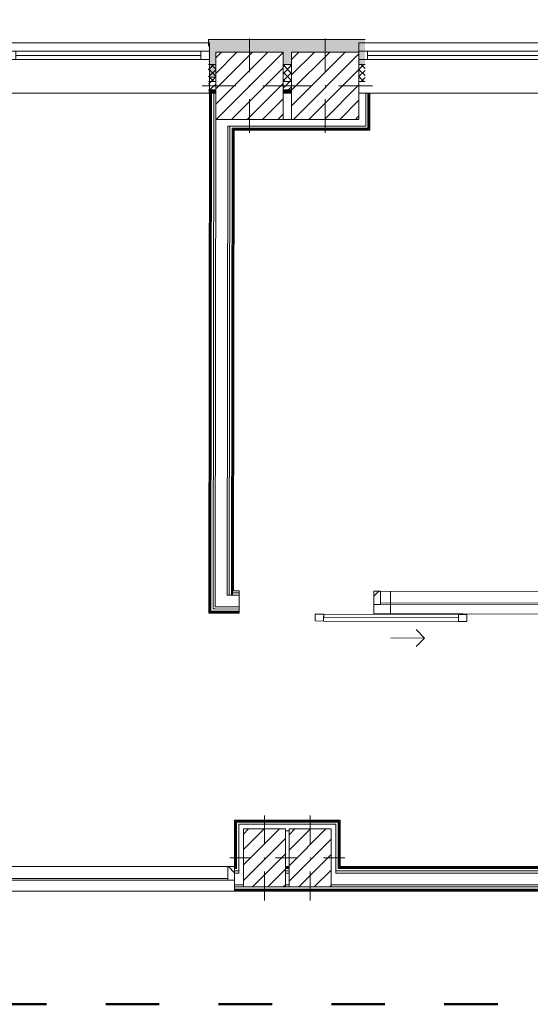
# Model space of a CAD drawing. Header units: millimetres. Extents: x -30280 to 19093, y -17757 to 4746.
# Tile 9 of 33: x -14213 to -11180, y -17757 to -11902. Entities that reach past the tile are written whole.
import ezdxf

# ---------------------------------------------------------------- set-up
doc = ezdxf.new("R2010")
doc.units = ezdxf.units.MM
doc.header["$MEASUREMENT"] = 0
doc.linetypes.add('Punto & Rayas', pattern=[670.277762, 317.5, -176.388889, 0, -176.388874])
doc.linetypes.add('Wipeout_Contour', pattern=[1000, 0, -1000])
for name, color, linetype, lineweight, true_color in [('01_2D_Ambit_Pluma_Nº__242', 7, 'Continuous', 50, 0xfb0013), ('12_FAÇ_Façana_Pluma_Nº__102', 7, 'Continuous', 5, 0xcccccc), ('12_FAÇ_Façana_Pluma_Nº__174', 7, 'Continuous', 13, 0xe4ad2c), ('12_FAÇ_Façana_Pluma_Nº__176', 7, 'Continuous', 15, 0x93a0c6), ('Nuevo_08_E_Envans secs_Pluma_Nº__78', 7, 'Continuous', 5, 0x00bb5e), ('Nuevo_Puertas Archicad_Pluma_Nº__3', 7, 'Continuous', 5, 0xa4a4a4)]:
    doc.layers.add(name, color=color, linetype=linetype, lineweight=lineweight, true_color=true_color)
for name, color, linetype in [('10_ESTR_Pilars', 7, 'Continuous'), ('12_FAÇ_Façana', 7, 'Continuous'), ('Nuevo_08_E_Envans secs', 7, 'Continuous'), ('Nuevo_Puertas Archicad', 7, 'Continuous'), ('Nuevo_Ventanas Archicad', 7, 'Continuous'), ('Ventanas Archicad', 7, 'Continuous')]:
    doc.layers.add(name, color=color, linetype=linetype)
for name, color, linetype, lineweight in [('10_ESTR_Pilars_Pluma_Nº__20', 1, 'Continuous', 5), ('10_ESTR_Pilars_Pluma_Nº__28', 7, 'Continuous', 20), ('10_ESTR_Pilars_Pluma_Nº__42', 8, 'Continuous', 25), ('12_FAÇ_Façana_Pluma_Nº__1', 7, 'Continuous', 5), ('12_FAÇ_Façana_Pluma_Nº__2', 8, 'Continuous', 5), ('12_FAÇ_Façana_Pluma_Nº__7', 7, 'Continuous', 5), ('Nuevo_08_E_Envans secs_Pluma_Nº__25', 5, 'Continuous', 5), ('Nuevo_Puertas Archicad_Pluma_Nº__1', 7, 'Continuous', 5), ('Nuevo_Ventanas Archicad_Pluma_Nº__1', 7, 'Continuous', 5), ('Ventanas Archicad_Pluma_Nº__1', 7, 'Continuous', 5), ('Ventanas Archicad_Pluma_Nº__7', 7, 'Continuous', 5)]:
    doc.layers.add(name, color=color, linetype=linetype, lineweight=lineweight)
pattern_1 = [(45, (0, 0), (-21.213203, 21.213203), [])]
pattern_2 = [(45, (0, 0), (-21.213203, 21.213203), []), (135, (0, 0), (21.213203, 21.213203), [])]
pattern_3 = [(0, (0, 0), (0, 75), [0, -75])]
pattern_4 = [(45, (0, 0), (-159.1, 159.1), []), (45, (-53.03, 53.03), (-159.1, 159.1), [])]
pattern_5 = [(0, (0, 0), (0, 779.4), [48.75, -401.25]), (0, (225, 389.7), (0, 779.4), [48.75, -401.25]), (60, (0, 0), (-675, 389.7), [48.75, -401.25]), (60, (450, 0), (-675, 389.7), [48.75, -401.25]), (120, (48.75, 0), (675, 389.7), [48.75, -401.25]), (120, (498.75, 0), (675, 389.7), [48.75, -401.25]), (0, (0, 75), (0, 150), [0, -150, 0, -225]), (45, (75, 75), (-106.066, 106.066), [0, -112.5, 0, -187.5])]
pattern_6 = [(45, (0, 0), (-45.96194, 45.96194), [])]

# ---------------------------------------------------------------- blocks, each defined once
blk = doc.blocks.new('Muro_24_1', base_point=(-12161.1, -12339))
at = {"layer": '12_FAÇ_Façana_Pluma_Nº__102', "linetype": 'Continuous', "lineweight": 0, "true_color": 0xe5e5e5}
blk.add_hatch(color=254, dxfattribs=at).paths.add_polyline_path([(-12161.1, -12019), (-13091.1, -12019), (-13091.1, -12169), (-13048.4, -12169), (-13048.4, -12094.6), (-12648.4, -12094.6), (-12648.4, -12169), (-12597.4, -12169), (-12597.4, -12094.6), (-12197.4, -12094.6), (-12197.4, -12169), (-12161.1, -12169)])
at = {"layer": '12_FAÇ_Façana_Pluma_Nº__174', "linetype": 'Continuous', "lineweight": 13, "true_color": 0xe4ad2c}
h = blk.add_hatch(dxfattribs=at)
h.set_pattern_fill('SATE_Aislamiento_0001', color=42, style=0, pattern_type=2)
h.set_pattern_definition(pattern_2)
h.paths.add_polyline_path([(-13091.1, -12269), (-13048.4, -12269), (-13048.4, -12169), (-13091.1, -12169)])
h = blk.add_hatch(dxfattribs=at)
h.set_pattern_fill('SATE_Aislamiento_0001', color=42, style=0, pattern_type=2)
h.set_pattern_definition(pattern_2)
h.paths.add_polyline_path([(-12648.4, -12269), (-12597.4, -12269), (-12597.4, -12169), (-12648.4, -12169)])
h = blk.add_hatch(dxfattribs=at)
h.set_pattern_fill('SATE_Aislamiento_0001', color=42, style=0, pattern_type=2)
h.set_pattern_definition(pattern_2)
h.paths.add_polyline_path([(-12197.4, -12269), (-12161.1, -12269), (-12161.1, -12169), (-12197.4, -12169)])
at = {"layer": '12_FAÇ_Façana_Pluma_Nº__176', "linetype": 'Continuous', "lineweight": 0, "true_color": 0x495063}
for points in [[(-13091.1, -12319), (-13091.1, -12339), (-13048.4, -12339), (-13048.4, -12319)], [(-12597.4, -12319), (-12648.4, -12319), (-12648.4, -12339), (-12597.4, -12339)]]:
    blk.add_hatch(color=251, dxfattribs=at).paths.add_polyline_path(points)
at = {"layer": '12_FAÇ_Façana_Pluma_Nº__2', "linetype": 'Continuous', "lineweight": 5}
h = blk.add_hatch(dxfattribs=at)
h.set_pattern_fill('Ceramic_0001', color=8, style=0, pattern_type=2)
h.set_pattern_definition(pattern_1)
h.paths.add_polyline_path([(-13091.1, -12269), (-13091.1, -12319), (-13048.4, -12319), (-13048.4, -12269)])
h = blk.add_hatch(dxfattribs=at)
h.set_pattern_fill('Ceramic_0001', color=8, style=0, pattern_type=2)
h.set_pattern_definition(pattern_1)
h.paths.add_polyline_path([(-12597.4, -12269), (-12648.4, -12269), (-12648.4, -12319), (-12597.4, -12319)])
at = {"layer": '12_FAÇ_Façana_Pluma_Nº__7', "color": 7, "linetype": 'Continuous', "lineweight": 5}
for p, q in [((-13091.1, -12169), (-13048.4, -12169)), ((-12648.4, -12169), (-12597.4, -12169)), ((-12197.4, -12169), (-12161.1, -12169)), ((-13091.1, -12269), (-13048.4, -12269)), ((-12648.4, -12269), (-12597.4, -12269)), ((-12161.1, -12269), (-12197.4, -12269)), ((-13091.1, -12319), (-13048.4, -12319)), ((-12648.4, -12319), (-12597.4, -12319))]:
    blk.add_line(p, q, dxfattribs=at)
at = {"layer": '12_FAÇ_Façana_Pluma_Nº__7', "color": 7, "linetype": 'Continuous', "lineweight": 5, "flags": 128}
for points in [[(-12161.1, -12019), (-13091.1, -12019)], [(-13091.1, -12019), (-13091.1, -12059)], [(-13091.1, -12339), (-13048.4, -12339)], [(-12648.4, -12339), (-12597.4, -12339)]]:
    blk.add_lwpolyline(points, dxfattribs=at)
blk = doc.blocks.new('Ventana Vertical Multi-Faja 27')
at = {"layer": 'Ventanas Archicad_Pluma_Nº__1', "color": 7, "linetype": 'Continuous', "lineweight": 5}
for p, q in [((-600, 50), (600, 50)), ((-600, 0), (-550, 0)), ((-550, 0), (-550, -50)), ((-550, 0), (550, 0)), ((550, -50), (550, 0)), ((550, 0), (600, 0)), ((-550, -50), (-600, -50)), ((-550, -25), (550, -25)), ((550, -50), (-550, -50)), ((600, -50), (550, -50)), ((-600, -180), (-600, -155)), ((600, -180), (600, -155)), ((-600, -250), (600, -250))]:
    blk.add_line(p, q, dxfattribs=at)
at = {"layer": 'Ventanas Archicad_Pluma_Nº__7', "color": 7, "linetype": 'Continuous', "lineweight": 5}
for p, q in [((-600, 50), (-600, 30)), ((-600, 30), (-600, 0)), ((-600, 30), (-600, 0)), ((-600, 0), (-600, -50)), ((-600, 0), (-600, -50)), ((-600, 0), (-600, -50)), ((-600, 0), (-600, -50)), ((600, 50), (600, 30)), ((600, 30), (600, 0)), ((600, 30), (600, 0)), ((600, 0), (600, -50)), ((600, 0), (600, -50)), ((600, 0), (600, -50)), ((600, 0), (600, -50)), ((-600, -50), (-600, -80)), ((-600, -50), (-600, -80)), ((600, -50), (600, -80)), ((600, -50), (600, -80)), ((-600, -80), (-600, -155)), ((-600, -80), (-600, -155)), ((600, -80), (600, -155)), ((600, -80), (600, -155)), ((-600, -180), (-600, -230)), ((-600, -230), (-600, -250)), ((600, -180), (600, -230)), ((600, -230), (600, -250))]:
    blk.add_line(p, q, dxfattribs=at)
blk = doc.blocks.new('Muro_26_1', base_point=(-11002.4, -12339))
at = {"layer": '12_FAÇ_Façana', "linetype": 'Continuous', "lineweight": 0, "true_color": 0x000000}
h = blk.add_hatch(dxfattribs=at)
h.set_pattern_fill('Yeso_0001', color=18, style=0, pattern_type=2)
h.set_pattern_definition(pattern_3)
h.paths.add_polyline_path([(-12197.4, -12269), (-12197.4, -12244), (-12307.4, -12244), (-12307.4, -12269)])
h = blk.add_hatch(dxfattribs=at)
h.set_pattern_fill('Yeso_0001', color=18, style=0, pattern_type=2)
h.set_pattern_definition(pattern_3)
h.paths.add_polyline_path([(-10997.4, -12269), (-10887.4, -12269), (-10887.4, -12244), (-10997.4, -12244)])
at = {"layer": '12_FAÇ_Façana_Pluma_Nº__102', "linetype": 'Continuous', "lineweight": 0, "true_color": 0xe5e5e5}
for points in [[(-12307.4, -12169), (-12307.4, -12244), (-12197.4, -12244), (-12197.4, -12059)], [(-10887.4, -12169), (-10997.4, -12059), (-10997.4, -12244), (-10887.4, -12244)]]:
    blk.add_hatch(color=254, dxfattribs=at).paths.add_polyline_path(points)
at = {"layer": '12_FAÇ_Façana_Pluma_Nº__1', "color": 7, "linetype": 'Continuous', "lineweight": 5}
for p, q in [((-12307.4, -12244), (-12307.4, -12269)), ((-12197.4, -12244), (-12307.4, -12244)), ((-12307.4, -12269), (-12197.4, -12269)), ((-12197.4, -12269), (-12197.4, -12244)), ((-10997.4, -12269), (-10997.4, -12244)), ((-10997.4, -12244), (-10887.4, -12244)), ((-10887.4, -12269), (-10997.4, -12269)), ((-10887.4, -12244), (-10887.4, -12269))]:
    blk.add_line(p, q, dxfattribs=at)
at = {"layer": '12_FAÇ_Façana_Pluma_Nº__7', "color": 7, "linetype": 'Continuous', "lineweight": 5}
for p, q in [((-12197.4, -12039), (-12197.4, -12059)), ((-12197.4, -12059), (-12197.4, -12089)), ((-12197.4, -12059), (-12197.4, -12089)), ((-10997.4, -12039), (-10997.4, -12059)), ((-10997.4, -12059), (-10997.4, -12089)), ((-10997.4, -12059), (-10997.4, -12089)), ((-12197.4, -12089), (-12197.4, -12139)), ((-12197.4, -12089), (-12197.4, -12139)), ((-10997.4, -12089), (-10997.4, -12139)), ((-10997.4, -12089), (-10997.4, -12139)), ((-12307.4, -12169), (-12307.4, -12244)), ((-12197.4, -12139), (-12197.4, -12169)), ((-12197.4, -12139), (-12197.4, -12169)), ((-12197.4, -12169), (-12197.4, -12244)), ((-12197.4, -12169), (-12197.4, -12244)), ((-10997.4, -12139), (-10997.4, -12169)), ((-10997.4, -12139), (-10997.4, -12169)), ((-10997.4, -12169), (-10997.4, -12244)), ((-10997.4, -12169), (-10997.4, -12244)), ((-10887.4, -12169), (-10887.4, -12244)), ((-12197.4, -12269), (-12197.4, -12319)), ((-10997.4, -12269), (-10997.4, -12319)), ((-12197.4, -12319), (-12197.4, -12339)), ((-10997.4, -12319), (-10997.4, -12339))]:
    blk.add_line(p, q, dxfattribs=at)
at = {"layer": 'Ventanas Archicad', "color": 253, "linetype": 'Continuous', "lineweight": 5, "true_color": 0xa4a4a6, "zscale": 1000}
blk.add_blockref('Ventana Vertical Multi-Faja 27', (-11597.4, -12089), dxfattribs=at)
blk = doc.blocks.new('Muro_27_1', base_point=(-13091.1, -12339))
at = {"layer": '12_FAÇ_Façana', "linetype": 'Continuous', "lineweight": 0, "true_color": 0x000000}
h = blk.add_hatch(dxfattribs=at)
h.set_pattern_fill('Yeso_0001', color=18, style=0, pattern_type=2)
h.set_pattern_definition(pattern_3)
h.paths.add_polyline_path([(-14286.1, -12269), (-14286.1, -12244), (-14396.1, -12244), (-14396.1, -12269)])
h = blk.add_hatch(dxfattribs=at)
h.set_pattern_fill('Yeso_0001', color=18, style=0, pattern_type=2)
h.set_pattern_definition(pattern_3)
h.paths.add_polyline_path([(-13086.1, -12269), (-12976.1, -12269), (-12976.1, -12244), (-13086.1, -12244)])
at = {"layer": '12_FAÇ_Façana_Pluma_Nº__102', "linetype": 'Continuous', "lineweight": 0, "true_color": 0xe5e5e5}
for points in [[(-14396.1, -12169), (-14396.1, -12244), (-14286.1, -12244), (-14286.1, -12059)], [(-12976.1, -12169), (-13086.1, -12059), (-13086.1, -12244), (-12976.1, -12244)]]:
    blk.add_hatch(color=254, dxfattribs=at).paths.add_polyline_path(points)
at = {"layer": '12_FAÇ_Façana_Pluma_Nº__1', "color": 7, "linetype": 'Continuous', "lineweight": 5}
for p, q in [((-14396.1, -12244), (-14396.1, -12269)), ((-14286.1, -12244), (-14396.1, -12244)), ((-14396.1, -12269), (-14286.1, -12269)), ((-14286.1, -12269), (-14286.1, -12244)), ((-13086.1, -12269), (-13086.1, -12244)), ((-13086.1, -12244), (-12976.1, -12244)), ((-12976.1, -12269), (-13086.1, -12269)), ((-12976.1, -12244), (-12976.1, -12269))]:
    blk.add_line(p, q, dxfattribs=at)
at = {"layer": '12_FAÇ_Façana_Pluma_Nº__7', "color": 7, "linetype": 'Continuous', "lineweight": 5}
for p, q in [((-14286.1, -12039), (-14286.1, -12059)), ((-14286.1, -12059), (-14286.1, -12089)), ((-14286.1, -12059), (-14286.1, -12089)), ((-13086.1, -12039), (-13086.1, -12059)), ((-13086.1, -12059), (-13086.1, -12089)), ((-13086.1, -12059), (-13086.1, -12089)), ((-14286.1, -12089), (-14286.1, -12139)), ((-14286.1, -12089), (-14286.1, -12139)), ((-13086.1, -12089), (-13086.1, -12139)), ((-13086.1, -12089), (-13086.1, -12139)), ((-14396.1, -12169), (-14396.1, -12244)), ((-14286.1, -12139), (-14286.1, -12169)), ((-14286.1, -12139), (-14286.1, -12169)), ((-14286.1, -12169), (-14286.1, -12244)), ((-14286.1, -12169), (-14286.1, -12244)), ((-13086.1, -12139), (-13086.1, -12169)), ((-13086.1, -12139), (-13086.1, -12169)), ((-13086.1, -12169), (-13086.1, -12244)), ((-13086.1, -12169), (-13086.1, -12244)), ((-12976.1, -12169), (-12976.1, -12244)), ((-14286.1, -12269), (-14286.1, -12319)), ((-13086.1, -12269), (-13086.1, -12319)), ((-14286.1, -12319), (-14286.1, -12339)), ((-13086.1, -12319), (-13086.1, -12339))]:
    blk.add_line(p, q, dxfattribs=at)
at = {"layer": 'Ventanas Archicad', "color": 253, "linetype": 'Continuous', "lineweight": 5, "true_color": 0xa4a4a6, "zscale": 1000}
blk.add_blockref('Ventana Vertical Multi-Faja 27', (-13686.1, -12089), dxfattribs=at)
blk = doc.blocks.new('Ventana Escaparate 27')
at = {"layer": 'Nuevo_Ventanas Archicad', "linetype": 'Continuous', "lineweight": 0, "true_color": 0x000000}
h = blk.add_hatch(dxfattribs=at)
h.set_pattern_fill('Acero_0001', color=18, style=0, pattern_type=2)
h.set_pattern_definition(pattern_4)
h.paths.add_polyline_path([(-660.4, 0), (-660.4, -80), (-620.4, -80), (-620.4, 0)])
h = blk.add_hatch(dxfattribs=at)
h.set_pattern_fill('Acero_0001', color=18, style=0, pattern_type=2)
h.set_pattern_definition(pattern_4)
h.paths.add_polyline_path([(620.4, 0), (620.4, -80), (660.4, -80), (660.4, 0)])
at = {"layer": 'Nuevo_Ventanas Archicad_Pluma_Nº__1', "color": 7, "linetype": 'Continuous', "lineweight": 5}
for p, q in [((-660.4, 54), (660.4, 54)), ((-660.4, 48), (-660.4, 54)), ((-660.4, 42), (-660.4, 48)), ((-660.4, 29), (-660.4, 42)), ((-660.4, 16), (-660.4, 29)), ((-660.4, 0), (-660.4, 16)), ((-660.4, 0), (660.4, 0)), ((-660.4, 0), (-660.4, -80)), ((-620.4, 0), (-660.4, 0)), ((-660.4, -54), (-660.4, 0)), ((-660.4, -54), (-660.4, 0)), ((-620.4, -80), (-620.4, 0)), ((620.4, 0), (620.4, -80)), ((660.4, 0), (620.4, 0)), ((660.4, 48), (660.4, 54)), ((660.4, 42), (660.4, 48)), ((660.4, 29), (660.4, 42)), ((660.4, 16), (660.4, 29)), ((660.4, 0), (660.4, 16)), ((660.4, -80), (660.4, 0)), ((660.4, -54), (660.4, 0)), ((660.4, -54), (660.4, 0)), ((-660.4, -67), (-660.4, -54)), ((-660.4, -67), (-660.4, -54)), ((-620.4, -10), (620.4, -10)), ((660.4, -67), (660.4, -54)), ((660.4, -67), (660.4, -54)), ((-660.4, -80), (-660.4, -67)), ((-660.4, -80), (-660.4, -67)), ((-660.4, -80), (660.4, -80)), ((-660.4, -80), (660.4, -80)), ((-660.4, -80), (-620.4, -80)), ((620.4, -80), (660.4, -80)), ((660.4, -80), (660.4, -67)), ((660.4, -80), (660.4, -67))]:
    blk.add_line(p, q, dxfattribs=at)
blk = doc.blocks.new('Puerta Corredera Exterior 27_3')
at = {"layer": 'Nuevo_Puertas Archicad', "linetype": 'Continuous', "lineweight": 0, "true_color": 0xffffff}
h = blk.add_hatch(dxfattribs=at)
h.set_pattern_fill('Hormigón_en_Masa_0001', style=0, pattern_type=2)
h.set_pattern_definition(pattern_5)
h.paths.add_polyline_path([(2.4, 45), (2.4, 5), (52.4, 5), (52.4, 45)])
h = blk.add_hatch(dxfattribs=at)
h.set_pattern_fill('Hormigón_en_Masa_0001', style=0, pattern_type=2)
h.set_pattern_definition(pattern_5)
h.paths.add_polyline_path([(902.4, 5), (902.4, 45), (852.4, 45), (852.4, 5)])
at = {"layer": 'Nuevo_Puertas Archicad_Pluma_Nº__1', "color": 7, "linetype": 'Continuous', "lineweight": 5}
for p, q in [((-450, 0), (-450, -6)), ((2.4, 45), (52.4, 45)), ((2.4, 5), (2.4, 45)), ((52.4, 5), (2.4, 5)), ((52.4, 45), (52.4, 5)), ((52.4, 25), (852.4, 25)), ((450, 0), (450, -6)), ((852.4, 5), (852.4, 45)), ((852.4, 45), (902.4, 45)), ((902.4, 5), (852.4, 5)), ((902.4, 45), (902.4, 5)), ((-450, -6), (-450, -12)), ((-450, -12), (-450, -25)), ((-450, -25), (-450, -38)), ((-450, -38), (-450, -108)), ((450, -6), (450, -12)), ((450, -12), (450, -25)), ((450, -25), (450, -38)), ((450, -38), (450, -108)), ((-450, -108), (-450, -121)), ((450, -108), (450, -121)), ((-450, -121), (-450, -134)), ((450, -121), (450, -134))]:
    blk.add_line(p, q, dxfattribs=at)
at = {"layer": 'Nuevo_Puertas Archicad_Pluma_Nº__1', "color": 7, "linetype": 'Continuous', "lineweight": 5, "flags": 128}
for points in [[(52.4, 45), (852.4, 45), (852.4, 25), (52.4, 25)], [(52.4, 25), (852.4, 25), (852.4, 5), (52.4, 5)]]:
    blk.add_lwpolyline(points, close=True, dxfattribs=at)
at = {"layer": 'Nuevo_Puertas Archicad_Pluma_Nº__3', "color": 253, "linetype": 'Continuous', "lineweight": 5, "true_color": 0xa4a4a4}
for p, q in [((652.4, 145), (602.4, 195)), ((452.4, 145), (652.4, 145)), ((652.4, 145), (602.4, 95))]:
    blk.add_line(p, q, dxfattribs=at)
blk = doc.blocks.new('Muro_62_1', base_point=(-3815.2, -15319.9))
at = {"layer": 'Nuevo_08_E_Envans secs_Pluma_Nº__78', "color": 112, "linetype": 'Continuous', "lineweight": 5, "true_color": 0x00bb5e}
for p, q in [((-13051.1, -15323), (-13051.2, -15393)), ((-12981.1, -15323.1), (-12971.5, -15323.2)), ((-12971.5, -15323.2), (-12968.1, -15323.2)), ((-12968.1, -15323.2), (-12955.1, -15323.2)), ((-12955.1, -15323.2), (-12949.1, -15323.2)), ((-12949.1, -15297.2), (-12943.1, -15297.2)), ((-12949.1, -15297.2), (-12949.1, -15302.7)), ((-12949.1, -15302.7), (-12949.1, -15310.2)), ((-12949.1, -15310.2), (-12949.1, -15323.2)), ((-12949.1, -15310.2), (-12909.1, -15310.3)), ((-12949.1, -15323.2), (-12909.1, -15323.3)), ((-12909.3, -15393.3), (-12909.1, -15323.3)), ((-12909.1, -15310.3), (-12909, -15297.3)), ((-12909.1, -15323.3), (-12909.1, -15310.3)), ((-13051.2, -15393), (-13047.8, -15393)), ((-13047.8, -15393), (-12981.2, -15393.1)), ((-12981.2, -15393.1), (-12909.3, -15393.3)), ((-12909.3, -15406.3), (-12909.3, -15393.3)), ((-13083.3, -15418.9), (-13083.3, -15424.9)), ((-13083.3, -15424.9), (-13082.8, -15424.9)), ((-13082.8, -15424.9), (-13077.3, -15424.9)), ((-13077.3, -15405.9), (-13077.3, -15418.9)), ((-13077.3, -15418.9), (-13076.2, -15418.9)), ((-13077.3, -15424.9), (-12909.3, -15425.3)), ((-13076.2, -15418.9), (-13064.3, -15418.9)), ((-13064.3, -15405.9), (-13062, -15405.9)), ((-13064.3, -15418.9), (-12909.3, -15419.3)), ((-13062, -15405.9), (-13051.3, -15406)), ((-13051.3, -15406), (-12909.3, -15406.3)), ((-12909.4, -15431.3), (-12909.3, -15425.3)), ((-12909.3, -15419.3), (-12909.3, -15406.3)), ((-12909.3, -15425.3), (-12909.3, -15419.3))]:
    blk.add_line(p, q, dxfattribs=at)
at = {"layer": 'Nuevo_08_E_Envans secs_Pluma_Nº__78', "color": 112, "linetype": 'Continuous', "lineweight": 5, "true_color": 0x00bb5e, "flags": 128}
for points in [[(-12909, -15297.3), (-12943.1, -15297.2)], [(-13089.3, -15430.9), (-13089.3, -15424.9)], [(-13089.3, -15430.9), (-12909.4, -15431.3)]]:
    blk.add_lwpolyline(points, dxfattribs=at)
at = {"layer": 'Nuevo_Puertas Archicad', "color": 253, "linetype": 'Continuous', "lineweight": 5, "true_color": 0xa4a4a6, "xscale": -1, "zscale": 1000, "rotation": 179.8580098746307}
blk.add_blockref('Puerta Corredera Exterior 27_3', (-12459.4, -15432.4), dxfattribs=at)
at = {"layer": 'Nuevo_Ventanas Archicad', "color": 253, "linetype": 'Continuous', "lineweight": 5, "true_color": 0xa4a4a6, "zscale": 1000, "rotation": 179.8580098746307}
blk.add_blockref('Ventana Escaparate 27', (-11448.9, -15380.9), dxfattribs=at)
blk = doc.blocks.new('Ventana Escaparate 27_2')
at = {"layer": 'Nuevo_Ventanas Archicad', "linetype": 'Continuous', "lineweight": 0, "true_color": 0x000000}
h = blk.add_hatch(dxfattribs=at)
h.set_pattern_fill('Acero_0001', color=18, style=0, pattern_type=2)
h.set_pattern_definition(pattern_4)
h.paths.add_polyline_path([(-2290.7, 0), (-2290.7, -80), (-2250.7, -80), (-2250.7, 0)])
h = blk.add_hatch(dxfattribs=at)
h.set_pattern_fill('Acero_0001', color=18, style=0, pattern_type=2)
h.set_pattern_definition(pattern_4)
h.paths.add_polyline_path([(2250.7, 0), (2250.7, -80), (2290.7, -80), (2290.7, 0)])
at = {"layer": 'Nuevo_Ventanas Archicad_Pluma_Nº__1', "color": 7, "linetype": 'Continuous', "lineweight": 5}
for p, q in [((-2290.7, 66), (2290.7, 66)), ((-2290.7, 60), (-2290.7, 66)), ((-2290.7, 54), (-2290.7, 60)), ((2290.7, 60), (2290.7, 66)), ((2290.7, 54), (2290.7, 60)), ((-2290.7, 41), (-2290.7, 54)), ((-2290.7, 28), (-2290.7, 41)), ((-2290.7, 0), (-2290.7, 28)), ((-2290.7, 0), (2290.7, 0)), ((-2290.7, 0), (-2290.7, -80)), ((-2250.7, 0), (-2290.7, 0)), ((-2290.7, -42), (-2290.7, 0)), ((-2290.7, -42), (-2290.7, 0)), ((-2250.7, -80), (-2250.7, 0)), ((2250.7, 0), (2250.7, -80)), ((2290.7, 0), (2250.7, 0)), ((2290.7, 41), (2290.7, 54)), ((2290.7, 28), (2290.7, 41)), ((2290.7, 0), (2290.7, 28)), ((2290.7, -80), (2290.7, 0)), ((2290.7, -42), (2290.7, 0)), ((2290.7, -42), (2290.7, 0)), ((-2290.7, -55), (-2290.7, -42)), ((-2290.7, -55), (-2290.7, -42)), ((-2290.7, -68), (-2290.7, -55)), ((-2290.7, -68), (-2290.7, -55)), ((-2250.7, -10), (2250.7, -10)), ((2290.7, -55), (2290.7, -42)), ((2290.7, -55), (2290.7, -42)), ((2290.7, -68), (2290.7, -55)), ((2290.7, -68), (2290.7, -55)), ((-2290.7, -74), (-2290.7, -68)), ((-2290.7, -74), (-2290.7, -68)), ((-2290.7, -80), (-2290.7, -74)), ((-2290.7, -80), (-2290.7, -74)), ((-2290.7, -80), (2290.7, -80)), ((-2290.7, -80), (2290.7, -80)), ((-2290.7, -80), (-2250.7, -80)), ((2250.7, -80), (2290.7, -80)), ((2290.7, -74), (2290.7, -68)), ((2290.7, -74), (2290.7, -68)), ((2290.7, -80), (2290.7, -74)), ((2290.7, -80), (2290.7, -74))]:
    blk.add_line(p, q, dxfattribs=at)
blk = doc.blocks.new('Muro_63_1', base_point=(-18974.6, -17084))
at = {"layer": 'Nuevo_08_E_Envans secs_Pluma_Nº__25', "color": 5, "linetype": 'Continuous', "lineweight": 5}
for p, q in [((-12930.6, -16938), (-12930.6, -16944)), ((-12924.6, -16944), (-12924.6, -16950)), ((-12911.6, -16950), (-12911.6, -16963)), ((-12911.6, -16963), (-12911.6, -16976)), ((-12334.2, -16963), (-12334.2, -16950)), ((-12334.2, -16976), (-12334.2, -16963)), ((-12321.2, -16950), (-12321.2, -16944)), ((-12315.2, -16944), (-12315.2, -16938))]:
    blk.add_line(p, q, dxfattribs=at)
at = {"layer": 'Nuevo_08_E_Envans secs_Pluma_Nº__78', "color": 112, "linetype": 'Continuous', "lineweight": 5, "true_color": 0x00bb5e}
for p, q in [((-12936.6, -16938), (-12936.6, -16944)), ((-12936.6, -16944), (-12930.6, -16944)), ((-12936.6, -16944), (-12936.6, -16950)), ((-12936.6, -16950), (-12930.6, -16950)), ((-12936.6, -16950), (-12936.6, -16963)), ((-12936.6, -16963), (-12924.6, -16963)), ((-12936.6, -16963), (-12936.6, -16976)), ((-12936.6, -16976), (-12911.6, -16976)), ((-12936.6, -16976), (-12936.6, -17018)), ((-12930.6, -16950), (-12924.6, -16950)), ((-12924.6, -16963), (-12911.6, -16963)), ((-12633.6, -16944), (-12612.2, -16944)), ((-12633.6, -16950), (-12612.2, -16950)), ((-12633.6, -16963), (-12612.2, -16963)), ((-12633.6, -16976), (-12612.2, -16976)), ((-12334.2, -16963), (-12321.2, -16963)), ((-12334.2, -16976), (-7395.9, -16976)), ((-12321.2, -16950), (-12315.2, -16950)), ((-12321.2, -16963), (-7408.9, -16963)), ((-12315.2, -16944), (-12309.2, -16944)), ((-12315.2, -16950), (-7414.9, -16950)), ((-12309.2, -16944), (-7420.9, -16944)), ((-12936.6, -17018), (-12936.6, -17046)), ((-12936.6, -17046), (-12911.6, -17046)), ((-12936.6, -17046), (-12936.6, -17059)), ((-12936.6, -17059), (-12883.6, -17059)), ((-12936.6, -17059), (-12936.6, -17072)), ((-12936.6, -17072), (-7367.9, -17072)), ((-12936.6, -17072), (-12936.6, -17078)), ((-12936.6, -17078), (-7367.9, -17078)), ((-12936.6, -17078), (-12936.6, -17084)), ((-12911.6, -17046), (-12883.6, -17046)), ((-12633.6, -17046), (-12612.2, -17046)), ((-12633.6, -17059), (-12612.2, -17059)), ((-12362.2, -17046), (-12334.2, -17046)), ((-12362.2, -17059), (-7367.9, -17059)), ((-12334.2, -17046), (-7395.9, -17046))]:
    blk.add_line(p, q, dxfattribs=at)
at = {"layer": 'Nuevo_08_E_Envans secs_Pluma_Nº__78', "color": 112, "linetype": 'Continuous', "lineweight": 5, "true_color": 0x00bb5e, "flags": 128}
for points in [[(-12612.2, -16938), (-12633.6, -16938)], [(-7420.9, -16938), (-12309.2, -16938)], [(-12936.6, -17084), (-7367.9, -17084)]]:
    blk.add_lwpolyline(points, dxfattribs=at)
at = {"layer": 'Nuevo_Ventanas Archicad', "color": 253, "linetype": 'Continuous', "lineweight": 5, "true_color": 0xa4a4a6, "xscale": -1, "zscale": 1000, "rotation": 180}
blk.add_blockref('Ventana Escaparate 27_2', (-15227.3, -17018), dxfattribs=at)
blk = doc.blocks.new('Muro_77_1', base_point=(-13089.1, -15296.9))
at = {"layer": 'Nuevo_08_E_Envans secs_Pluma_Nº__25', "color": 5, "linetype": 'Continuous', "lineweight": 5}
for p, q in [((-12977, -12534.6), (-12964, -12534.6)), ((-12964, -12534.6), (-12951, -12534.6)), ((-12951, -12547.6), (-12945, -12547.6)), ((-12945, -12553.6), (-12939, -12553.6))]:
    blk.add_line(p, q, dxfattribs=at)
at = {"layer": 'Nuevo_08_E_Envans secs_Pluma_Nº__78', "color": 112, "linetype": 'Continuous', "lineweight": 5, "true_color": 0x00bb5e}
for p, q in [((-13083.3, -15418.9), (-13078.7, -12339)), ((-13077.3, -15405.9), (-13072.7, -12339)), ((-13064.3, -15405.9), (-13059.7, -12339)), ((-13051.1, -15323), (-13047, -12494.6)), ((-12981.1, -15323.1), (-12977, -12534.6)), ((-12968.1, -15320.1), (-12964, -12534.6)), ((-12955.1, -15308.2), (-12951, -12547.6)), ((-12949.1, -15297.2), (-12945, -12553.6)), ((-13051.1, -15323), (-13051.2, -15393)), ((-12981.1, -15323.1), (-12971.5, -15323.2)), ((-12971.5, -15323.2), (-12968.1, -15323.2)), ((-12968.1, -15320.1), (-12968.1, -15323.2)), ((-12968.1, -15323.2), (-12955.1, -15323.2)), ((-12955.1, -15308.2), (-12955.1, -15310.2)), ((-12955.1, -15310.2), (-12955.1, -15323.2)), ((-12955.1, -15323.2), (-12949.1, -15323.2)), ((-12949.1, -15297.2), (-12943.1, -15297.2)), ((-12949.1, -15297.2), (-12949.1, -15302.7)), ((-12949.1, -15302.7), (-12949.1, -15310.2)), ((-12949.1, -15310.2), (-12949.1, -15323.2)), ((-13083.3, -15418.9), (-13083.3, -15424.9)), ((-13077.3, -15405.9), (-13077.3, -15418.9))]:
    blk.add_line(p, q, dxfattribs=at)
at = {"layer": 'Nuevo_08_E_Envans secs_Pluma_Nº__78', "color": 112, "linetype": 'Continuous', "lineweight": 5, "true_color": 0x00bb5e, "flags": 128}
for points in [[(-13084.7, -12339), (-13089.3, -15424.9)], [(-13078.7, -12339), (-13084.7, -12339)], [(-13072.7, -12339), (-13078.7, -12339)], [(-13067.5, -12339), (-13072.7, -12339)], [(-12943.1, -15297.2), (-12939.1, -12559.6)]]:
    blk.add_lwpolyline(points, dxfattribs=at)
blk = doc.blocks.new('Muro_88_1', base_point=(-12936.6, -17084))
at = {"layer": 'Nuevo_08_E_Envans secs_Pluma_Nº__25', "color": 5, "linetype": 'Continuous', "lineweight": 5}
for p, q in [((-12924.6, -16667), (-12930.6, -16667)), ((-12930.6, -16667), (-12930.6, -16673)), ((-12930.6, -16673), (-12930.6, -16938)), ((-12911.6, -16673), (-12924.6, -16673)), ((-12924.6, -16673), (-12924.6, -16686)), ((-12924.6, -16686), (-12924.6, -16938)), ((-12871.6, -16686), (-12911.6, -16686)), ((-12911.6, -16686), (-12911.6, -16726)), ((-12911.6, -16726), (-12911.6, -16938)), ((-12930.6, -16938), (-12930.6, -16944)), ((-12924.6, -16938), (-12924.6, -16944)), ((-12924.6, -16944), (-12924.6, -16950)), ((-12911.6, -16938), (-12911.6, -16944)), ((-12911.6, -16944), (-12911.6, -16950)), ((-12911.6, -16950), (-12911.6, -16963)), ((-12911.6, -16963), (-12911.6, -16976))]:
    blk.add_line(p, q, dxfattribs=at)
at = {"layer": 'Nuevo_08_E_Envans secs_Pluma_Nº__25', "color": 5, "linetype": 'Continuous', "lineweight": 5, "flags": 128}
for points in [[(-12936.6, -16661), (-12930.6, -16661)], [(-12936.6, -16661), (-12936.6, -16938)]]:
    blk.add_lwpolyline(points, dxfattribs=at)
blk = doc.blocks.new('Muro_89_1', base_point=(-12936.6, -16661))
at = {"layer": 'Nuevo_08_E_Envans secs_Pluma_Nº__25', "color": 5, "linetype": 'Continuous', "lineweight": 5}
for p, q in [((-12924.6, -16667), (-12930.6, -16667)), ((-12321.2, -16667), (-12924.6, -16667)), ((-12911.6, -16673), (-12924.6, -16673)), ((-12334.2, -16673), (-12911.6, -16673)), ((-12321.2, -16673), (-12334.2, -16673)), ((-12315.2, -16667), (-12321.2, -16667)), ((-12321.2, -16686), (-12321.2, -16673)), ((-12315.2, -16673), (-12315.2, -16667)), ((-12871.6, -16686), (-12911.6, -16686)), ((-12374.2, -16686), (-12871.6, -16686)), ((-12334.2, -16686), (-12374.2, -16686)), ((-12334.2, -16726), (-12334.2, -16686))]:
    blk.add_line(p, q, dxfattribs=at)
at = {"layer": 'Nuevo_08_E_Envans secs_Pluma_Nº__25', "color": 5, "linetype": 'Continuous', "lineweight": 5, "flags": 128}
for points in [[(-12309.2, -16661), (-12930.6, -16661)], [(-12309.2, -16661), (-12309.2, -16667)], [(-12633.6, -16726), (-12612.2, -16726)]]:
    blk.add_lwpolyline(points, dxfattribs=at)
blk = doc.blocks.new('Muro_90_1', base_point=(-12309.2, -16661))
at = {"layer": 'Nuevo_08_E_Envans secs_Pluma_Nº__25', "color": 5, "linetype": 'Continuous', "lineweight": 5}
for p, q in [((-12321.2, -16686), (-12321.2, -16673)), ((-12315.2, -16673), (-12315.2, -16667)), ((-12315.2, -16938), (-12315.2, -16673)), ((-12334.2, -16726), (-12334.2, -16686)), ((-12334.2, -16938), (-12334.2, -16726)), ((-12321.2, -16938), (-12321.2, -16686)), ((-12334.2, -16944), (-12334.2, -16938)), ((-12334.2, -16950), (-12334.2, -16944)), ((-12334.2, -16963), (-12334.2, -16950)), ((-12334.2, -16976), (-12334.2, -16963)), ((-12321.2, -16944), (-12321.2, -16938)), ((-12321.2, -16950), (-12321.2, -16944)), ((-12315.2, -16944), (-12315.2, -16938))]:
    blk.add_line(p, q, dxfattribs=at)
at = {"layer": 'Nuevo_08_E_Envans secs_Pluma_Nº__25', "color": 5, "linetype": 'Continuous', "lineweight": 5, "flags": 128}
blk.add_lwpolyline([(-12309.2, -16938), (-12309.2, -16667)], dxfattribs=at)
blk = doc.blocks.new('Muro_110_1', base_point=(-13085, -12494.6))
at = {"layer": 'Nuevo_08_E_Envans secs_Pluma_Nº__25', "color": 5, "linetype": 'Continuous', "lineweight": 5}
for p, q in [((-12157.4, -12534.6), (-12157.4, -12494.6)), ((-12977, -12534.6), (-12964, -12534.6)), ((-12964, -12534.6), (-12951, -12534.6)), ((-12951, -12534.6), (-12945, -12534.6)), ((-12951, -12547.6), (-12945, -12547.6)), ((-12945, -12534.6), (-12939, -12534.6)), ((-12945, -12547.6), (-12939, -12547.6)), ((-12945, -12553.6), (-12939, -12553.6)), ((-12939, -12534.6), (-12197.4, -12534.6)), ((-12939, -12547.6), (-12157.4, -12547.6)), ((-12939, -12553.6), (-12144.4, -12553.6)), ((-12197.4, -12534.6), (-12157.4, -12534.6)), ((-12157.4, -12547.6), (-12144.4, -12547.6)), ((-12144.4, -12547.6), (-12144.4, -12534.6)), ((-12144.4, -12553.6), (-12138.4, -12553.6)), ((-12138.4, -12553.6), (-12138.4, -12547.6))]:
    blk.add_line(p, q, dxfattribs=at)
at = {"layer": 'Nuevo_08_E_Envans secs_Pluma_Nº__25', "color": 5, "linetype": 'Continuous', "lineweight": 5, "flags": 128}
for points in [[(-12597.4, -12494.6), (-12648.4, -12494.6)], [(-12939.1, -12559.6), (-12132.4, -12559.6)], [(-12132.4, -12559.6), (-12132.4, -12553.6)]]:
    blk.add_lwpolyline(points, dxfattribs=at)
blk = doc.blocks.new('Muro_111_1', base_point=(-12197.4, -12494.6))
at = {"layer": '12_FAÇ_Façana_Pluma_Nº__7', "color": 7, "linetype": 'Continuous', "lineweight": 5}
blk.add_line((-12161.1, -12269), (-12197.4, -12269), dxfattribs=at)
at = {"layer": 'Nuevo_08_E_Envans secs_Pluma_Nº__25', "color": 5, "linetype": 'Continuous', "lineweight": 5}
for p, q in [((-12157.4, -12494.6), (-12157.4, -12339)), ((-12144.4, -12534.6), (-12144.4, -12339)), ((-12138.4, -12547.6), (-12138.4, -12339)), ((-12157.4, -12534.6), (-12157.4, -12494.6)), ((-12144.4, -12547.6), (-12144.4, -12534.6)), ((-12138.4, -12553.6), (-12138.4, -12547.6))]:
    blk.add_line(p, q, dxfattribs=at)
at = {"layer": 'Nuevo_08_E_Envans secs_Pluma_Nº__25', "color": 5, "linetype": 'Continuous', "lineweight": 5, "flags": 128}
for points in [[(-12157.4, -12339), (-12161.1, -12339)], [(-12144.4, -12339), (-12157.4, -12339)], [(-12138.4, -12339), (-12144.4, -12339)], [(-12132.4, -12339), (-12138.4, -12339)], [(-12132.4, -12553.6), (-12132.4, -12339)]]:
    blk.add_lwpolyline(points, dxfattribs=at)
blk = doc.blocks.new('Pilar_16_1', base_point=(-12397.4, -12294.6))
at = {"color": 254, "linetype": 'Wipeout_Contour', "lineweight": 0, "ltscale": 69844.628683}
blk.add_wipeout([(-12597.4, -12494.6), (-12197.4, -12494.6), (-12197.4, -12094.6), (-12597.4, -12094.6)], dxfattribs=at).dxf.layer = '10_ESTR_Pilars'
at = {"layer": '10_ESTR_Pilars_Pluma_Nº__42', "linetype": 'Continuous', "lineweight": 25}
h = blk.add_hatch(dxfattribs=at)
h.set_pattern_fill('00_GCT_trama_45º_e1_400__05', color=8, style=0, pattern_type=2)
h.set_pattern_definition(pattern_6)
h.paths.add_polyline_path([(-12597.4, -12494.6), (-12197.4, -12494.6), (-12197.4, -12094.6), (-12597.4, -12094.6)])
at = {"layer": '10_ESTR_Pilars_Pluma_Nº__20', "color": 1, "linetype": 'Continuous', "lineweight": 5}
for p, q in [((-12397.4, -12214.6), (-12397.4, -12014.6)), ((-12477.4, -12294.6), (-12677.4, -12294.6)), ((-12317.4, -12294.6), (-12117.4, -12294.6)), ((-12397.4, -12374.6), (-12397.4, -12574.6))]:
    blk.add_line(p, q, dxfattribs=at)
blk.add_point((-12397.4, -12294.6), dxfattribs=at)
at = {"layer": '10_ESTR_Pilars_Pluma_Nº__28', "color": 7, "linetype": 'Continuous', "lineweight": 20, "flags": 128}
blk.add_lwpolyline([(-12597.4, -12494.6), (-12197.4, -12494.6), (-12197.4, -12094.6), (-12597.4, -12094.6)], close=True, dxfattribs=at)
blk = doc.blocks.new('Pilar_17_1', base_point=(-12848.4, -12294.6))
at = {"color": 254, "linetype": 'Wipeout_Contour', "lineweight": 0, "ltscale": 71136.667689}
blk.add_wipeout([(-13048.4, -12494.6), (-12648.4, -12494.6), (-12648.4, -12094.6), (-13048.4, -12094.6)], dxfattribs=at).dxf.layer = '10_ESTR_Pilars'
at = {"layer": '10_ESTR_Pilars_Pluma_Nº__42', "linetype": 'Continuous', "lineweight": 25}
h = blk.add_hatch(dxfattribs=at)
h.set_pattern_fill('00_GCT_trama_45º_e1_400__05', color=8, style=0, pattern_type=2)
h.set_pattern_definition(pattern_6)
h.paths.add_polyline_path([(-13048.4, -12494.6), (-12648.4, -12494.6), (-12648.4, -12094.6), (-13048.4, -12094.6)])
at = {"layer": '10_ESTR_Pilars_Pluma_Nº__20', "color": 1, "linetype": 'Continuous', "lineweight": 5}
for p, q in [((-12848.4, -12214.6), (-12848.4, -12014.6)), ((-12928.4, -12294.6), (-13128.4, -12294.6)), ((-12768.4, -12294.6), (-12568.4, -12294.6)), ((-12848.4, -12374.6), (-12848.4, -12574.6))]:
    blk.add_line(p, q, dxfattribs=at)
blk.add_point((-12848.4, -12294.6), dxfattribs=at)
at = {"layer": '10_ESTR_Pilars_Pluma_Nº__28', "color": 7, "linetype": 'Continuous', "lineweight": 20, "flags": 128}
blk.add_lwpolyline([(-13048.4, -12494.6), (-12648.4, -12494.6), (-12648.4, -12094.6), (-13048.4, -12094.6)], close=True, dxfattribs=at)
blk = doc.blocks.new('Pilar_23_1', base_point=(-12758.6, -16886.5))
at = {"color": 254, "linetype": 'Wipeout_Contour', "lineweight": 0, "ltscale": 84659.834161}
blk.add_wipeout([(-12883.6, -17059), (-12633.6, -17059), (-12633.6, -16714), (-12883.6, -16714)], dxfattribs=at).dxf.layer = '10_ESTR_Pilars'
at = {"layer": '10_ESTR_Pilars_Pluma_Nº__42', "linetype": 'Continuous', "lineweight": 25}
h = blk.add_hatch(dxfattribs=at)
h.set_pattern_fill('00_GCT_trama_45º_e1_400__05', color=8, style=0, pattern_type=2)
h.set_pattern_definition(pattern_6)
h.paths.add_polyline_path([(-12883.6, -17059), (-12633.6, -17059), (-12633.6, -16714), (-12883.6, -16714)])
at = {"layer": '10_ESTR_Pilars_Pluma_Nº__20', "color": 1, "linetype": 'Continuous', "lineweight": 5}
for p, q in [((-12758.6, -16806.5), (-12758.6, -16634)), ((-12838.6, -16886.5), (-12963.6, -16886.5)), ((-12678.6, -16886.5), (-12553.6, -16886.5)), ((-12758.6, -16966.5), (-12758.6, -17139))]:
    blk.add_line(p, q, dxfattribs=at)
blk.add_point((-12758.6, -16886.5), dxfattribs=at)
at = {"layer": '10_ESTR_Pilars_Pluma_Nº__28', "color": 7, "linetype": 'Continuous', "lineweight": 20, "flags": 128}
blk.add_lwpolyline([(-12883.6, -17059), (-12633.6, -17059), (-12633.6, -16714), (-12883.6, -16714)], close=True, dxfattribs=at)
blk = doc.blocks.new('Pilar_24_1', base_point=(-12487.2, -16886.5))
at = {"color": 254, "linetype": 'Wipeout_Contour', "lineweight": 0, "ltscale": 84009.856911}
blk.add_wipeout([(-12612.2, -17059), (-12362.2, -17059), (-12362.2, -16714), (-12612.2, -16714)], dxfattribs=at).dxf.layer = '10_ESTR_Pilars'
at = {"layer": '10_ESTR_Pilars_Pluma_Nº__42', "linetype": 'Continuous', "lineweight": 25}
h = blk.add_hatch(dxfattribs=at)
h.set_pattern_fill('00_GCT_trama_45º_e1_400__05', color=8, style=0, pattern_type=2)
h.set_pattern_definition(pattern_6)
h.paths.add_polyline_path([(-12612.2, -17059), (-12362.2, -17059), (-12362.2, -16714), (-12612.2, -16714)])
at = {"layer": '10_ESTR_Pilars_Pluma_Nº__20', "color": 1, "linetype": 'Continuous', "lineweight": 5}
for p, q in [((-12487.2, -16806.5), (-12487.2, -16634)), ((-12567.2, -16886.5), (-12692.2, -16886.5)), ((-12407.2, -16886.5), (-12282.2, -16886.5)), ((-12487.2, -16966.5), (-12487.2, -17139))]:
    blk.add_line(p, q, dxfattribs=at)
blk.add_point((-12487.2, -16886.5), dxfattribs=at)
at = {"layer": '10_ESTR_Pilars_Pluma_Nº__28', "color": 7, "linetype": 'Continuous', "lineweight": 20, "flags": 128}
blk.add_lwpolyline([(-12612.2, -17059), (-12362.2, -17059), (-12362.2, -16714), (-12612.2, -16714)], close=True, dxfattribs=at)

msp = doc.modelspace()

# ---------------------------------------------------------------- linework, layer by layer
at = {"layer": '01_2D_Ambit_Pluma_Nº__242', "color": 1, "linetype": 'Punto & Rayas', "lineweight": 50, "true_color": 0xfb0013, "flags": 128}
msp.add_lwpolyline([(-28416.6, -2249.6), (-28416.6, 4745.9), (7590.1, 4745.9), (7590.1, -1864.5), (6642.9, -1864.5), (6642.9, -11392.7), (6642.9, -17756.6), (-18985.9, -17756.6), (-18985.9, -11834.9), (-2447.9, -11834.9), (-2447.9, -2249.6)], close=True, dxfattribs=at)

# ---------------------------------------------------------------- block references
at = {"layer": '12_FAÇ_Façana', "color": 7, "lineweight": 20}
for name, p in [('Muro_27_1', (-13091.1, -12339)), ('Muro_24_1', (-12161.1, -12339)), ('Muro_26_1', (-11002.4, -12339))]:
    msp.add_blockref(name, p, dxfattribs=at)
at = {"layer": 'Nuevo_08_E_Envans secs', "color": 5, "lineweight": 5}
for name, p in [('Muro_111_1', (-12197.4, -12494.6)), ('Muro_110_1', (-13085, -12494.6)), ('Muro_88_1', (-12936.6, -17084)), ('Muro_89_1', (-12936.6, -16661)), ('Muro_90_1', (-12309.2, -16661))]:
    msp.add_blockref(name, p, dxfattribs=at)
at = {"layer": 'Nuevo_08_E_Envans secs', "color": 112, "lineweight": 5, "true_color": 0x00bb5e}
for name, p in [('Muro_77_1', (-13089.1, -15296.9)), ('Muro_62_1', (-3815.2, -15319.9)), ('Muro_63_1', (-18974.6, -17084))]:
    msp.add_blockref(name, p, dxfattribs=at)

# ---------------------------------------------------------------- next in the draw order: block references
at = {"layer": '10_ESTR_Pilars', "color": 7, "lineweight": 20}
for name, p in [('Pilar_16_1', (-12397.4, -12294.6)), ('Pilar_23_1', (-12758.6, -16886.5))]:
    msp.add_blockref(name, p, dxfattribs=at)

# ---------------------------------------------------------------- next in the draw order: block references
for name, p in [('Pilar_17_1', (-12848.4, -12294.6)), ('Pilar_24_1', (-12487.2, -16886.5))]:
    msp.add_blockref(name, p, dxfattribs=at)

doc.saveas('drawing.dxf')
